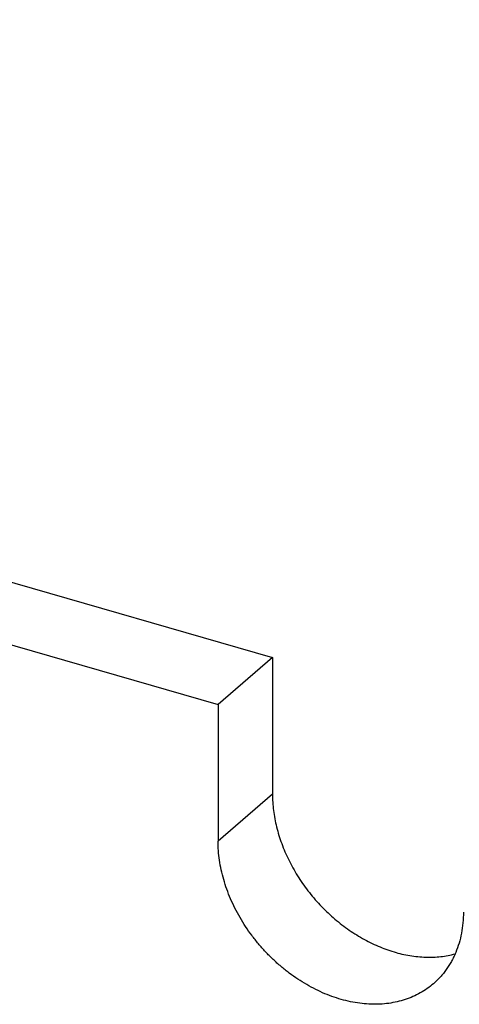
# Model space of a CAD drawing. Header units: millimetres. Extents: x 0 to 210, y 0 to 297.
# Tile 42 of 45: x 118.98 to 122.32, y 229.25 to 236.72. Entities that reach past the tile are written whole.
import ezdxf

# ---------------------------------------------------------------- set-up
doc = ezdxf.new("R2010")
doc.units = ezdxf.units.MM
doc.header["$LTSCALE"] = 19.36
doc.layers.get('0').update_dxf_attribs({"linetype": 'CONTINUOUS'})

msp = doc.modelspace()

# ---------------------------------------------------------------- linework, layer by layer
at = {"color": 7, "linetype": 'CONTINUOUS'}
for p, q in [((75.1311, 245.0938), (120.9005, 231.8813)), ((74.7186, 244.7366), (120.488, 231.5241)), ((120.9005, 231.8813), (120.488, 231.5241)), ((120.9005, 231.8813), (120.9005, 230.8421)), ((120.488, 231.5241), (120.488, 230.4849))]:
    msp.add_line(p, q, dxfattribs=at)
at = {"color": 9, "linetype": 'CONTINUOUS'}
msp.add_line((120.9005, 230.8421), (120.488, 230.4849), dxfattribs=at)
at = {"color": 7, "linetype": 'CONTINUOUS'}
for points, knots in [([(120.9005, 230.8421), (120.9005, 230.801), (120.9046, 230.7387), (120.9177, 230.6559), (120.9361, 230.5713), (120.9688, 230.4656), (121.0222, 230.3416), (121.0892, 230.2215), (121.1686, 230.1073), (121.2592, 230.0009), (121.3594, 229.9042), (121.4675, 229.8187), (121.5633, 229.7576), (121.6423, 229.7157), (121.7212, 229.6792), (121.8019, 229.6498), (121.8833, 229.6282), (121.9437, 229.6161), (122.0036, 229.6081), (122.0628, 229.6041), (122.121, 229.6043), (122.178, 229.6085), (122.2335, 229.6169), (122.2697, 229.6252), (122.2875, 229.6301)], [0, 0, 0, 0, 0.059345, 0.089833, 0.120829, 0.1842, 0.24918, 0.31538, 0.382354, 0.449617, 0.516675, 0.583039, 0.648254, 0.680314, 0.711944, 0.773742, 0.803882, 0.833482, 0.862535, 0.891044, 0.919018, 0.94648, 0.97346, 1, 1, 1, 1]), ([(122.1227, 229.4035), (122.1073, 229.3901), (122.075, 229.3649), (122.0229, 229.3321), (121.9672, 229.3043), (121.9084, 229.2818), (121.8468, 229.2648), (121.7828, 229.2532), (121.7167, 229.2471), (121.6489, 229.2467), (121.5798, 229.2518), (121.5097, 229.2625), (121.4392, 229.2786), (121.3686, 229.3002), (121.2983, 229.3269), (121.2286, 229.3588), (121.1601, 229.3957), (121.0931, 229.4372), (121.0279, 229.4832), (120.965, 229.5334), (120.9047, 229.5875), (120.8473, 229.6452), (120.7933, 229.7062), (120.7261, 229.7912), (120.6666, 229.8815), (120.6157, 229.9757), (120.5714, 230.0708), (120.5363, 230.1685), (120.5113, 230.2672), (120.4979, 230.3404), (120.4899, 230.4129), (120.488, 230.4611), (120.488, 230.4849)], [0, 0, 0, 0, 0.025913, 0.051942, 0.078196, 0.10478, 0.131784, 0.159288, 0.187353, 0.216027, 0.245341, 0.275307, 0.305925, 0.337179, 0.36904, 0.401468, 0.434409, 0.467805, 0.501586, 0.535678, 0.57, 0.604469, 0.638999, 0.673503, 0.742062, 0.775978, 0.80954, 0.875285, 0.907382, 0.938888, 0.969767, 1, 1, 1, 1]), ([(122.35, 229.9474), (122.35, 229.92), (122.3476, 229.8661), (122.3366, 229.7868), (122.3183, 229.7109), (122.2969, 229.6507), (122.2763, 229.6049), (122.2592, 229.5719), (122.2405, 229.5403), (122.2201, 229.5099), (122.1981, 229.481), (122.1745, 229.4535), (122.1495, 229.4276), (122.1318, 229.4113), (122.1227, 229.4035)], [0, 0, 0, 0, 0.134808, 0.26616, 0.394235, 0.519329, 0.580907, 0.641907, 0.702398, 0.762454, 0.822156, 0.881589, 0.94084, 1, 1, 1, 1])]:
    msp.add_open_spline(points, degree=3, knots=knots, dxfattribs=at)

doc.saveas('drawing.dxf')
